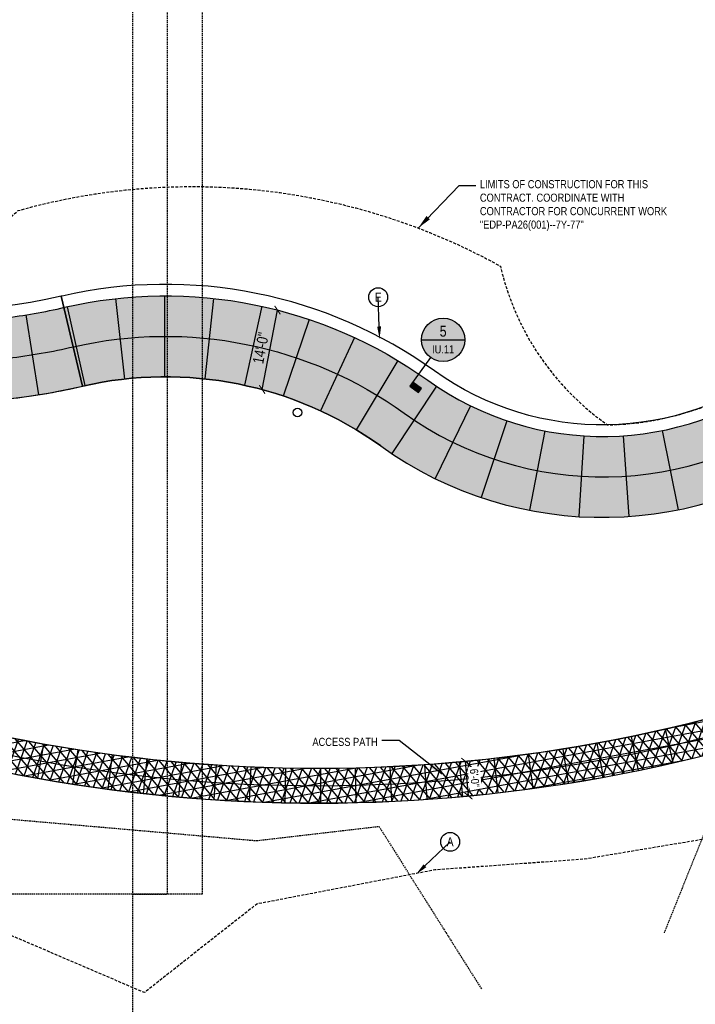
# Model space of a CAD drawing. Extents: x -7 to 1611950, y -7 to 575670.
# Tile 22 of 25: x 1610313 to 1610431, y 574926 to 575096. Entities that reach past the tile are written whole.
import ezdxf
from ezdxf import colors
from ezdxf.entities.mleader import LeaderData, LeaderLine
from ezdxf.enums import TextEntityAlignment as Align
from ezdxf.math import Vec2, Vec3

# ---------------------------------------------------------------- set-up
doc = ezdxf.new("R2010")
doc.units = 0
doc.header["$MEASUREMENT"] = 0
for name, pattern in [('3001.687.19 I09 Tree Protection$0$HIDDEN', [0.375, 0.25, -0.125]), ('DASHED', [0.75, 0.5, -0.25]), ('HIDDEN', [0.375, 0.25, -0.125])]:
    doc.linetypes.add(name, pattern=pattern)
for name, color, linetype in [('3001.687.19 I09 Tree Protection$0$L-TREE-PROTECT', 5, '3001.687.19 I09 Tree Protection$0$HIDDEN'), ('3001.687.19 P-Series Lighting$0$EN-LITE', 3, 'Continuous'), ('L-ANNO-MACH', 7, 'HIDDEN'), ('L-ANNO-MACH-OVERALL', 7, 'HIDDEN'), ('L-PAVE-JONT', 1, 'Continuous'), ('L-PAVE-SDWK', 4, 'Continuous'), ('X-XREF-SURV', 252, 'Continuous')]:
    doc.layers.add(name, color=color, linetype=linetype)
for name, color, linetype, lineweight in [('L-ANNO-DIMS', 2, 'Continuous', 25), ('L-ANNO-KEYN', 2, 'Continuous', 25), ('L-ANNO-KEYN-20SC', 2, 'Continuous', 25), ('L-ANNO-NOTE', 2, 'Continuous', 25), ('L-ANNO-SCRN', 9, 'Continuous', 25), ('P-LOW', 4, 'DASHED', 30)]:
    doc.layers.add(name, color=color, linetype=linetype, lineweight=lineweight)
doc.layers.add('L-ANNO-NPLT', color=8, linetype='Continuous', plot=False)
doc.layers.add('L-ANNO-TTLB-NPLT', color=8, linetype='Continuous', plot=False)
doc.styles.add('3001.687.19 P-Series Lighting$0$SIMPLEX', font='ARIALN.TTF')
doc.styles.add('RDG Standard', font='ARIALN.TTF')
doc.styles.add('RDG_Standard', font='ARIALN.TTF')
doc.styles.get("Standard").update_dxf_attribs({"font": 'arial.ttf'})
doc.styles.add('X-HLVM1S', font='ARIALN.TTF')
doc.dimstyles.new('RDG-ENG', dxfattribs={"dimscale": 12, "dimtxt": 0.09375, "dimasz": 0.0625, "dimexe": 0.0625, "dimexo": 0.0625, "dimgap": 0.03125, "dimtad": 1, "dimlfac": 12, "dimzin": 3, "dimdsep": 46, "dimlunit": 4, "dimtxsty": 'RDG Standard', "dimblk": 'ARCHTICK', "dimcen": 0.0937, "dimclrd": 256, "dimclre": 256, "dimclrt": 256, "dimadec": 0, "dimazin": 0, "dimtfac": 0.75, "dimtofl": 0, "dimtmove": 0, "dimatfit": 3, "dimfxl": 1, "dimtolj": 1, "dimtzin": 0, "dimarcsym": 0})
doc.dimstyles.new('RDG-ENG$7', dxfattribs={"dimscale": 12, "dimtxt": 0.09375, "dimasz": 0.125, "dimexe": 0.0625, "dimexo": 0.0625, "dimgap": 0.03125, "dimtad": 1, "dimlfac": 12, "dimzin": 3, "dimdsep": 46, "dimlunit": 4, "dimtxsty": 'RDG Standard', "dimblk": 'ARCHTICK', "dimcen": 0.0937, "dimclrd": 256, "dimclre": 256, "dimclrt": 256, "dimadec": 0, "dimazin": 0, "dimtfac": 0.75, "dimtofl": 0, "dimtmove": 0, "dimatfit": 3, "dimfxl": 1, "dimtolj": 1, "dimtzin": 0, "dimarcsym": 0})
pattern_1 = [(49.99999999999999, (0, 0), (1.07589027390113, -0.09412820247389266), [0.1125, -1.2375]), (355, (0, 0), (-0.2081270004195, 1.128288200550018), [0.09, -0.9899999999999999]), (100.45144446, (0.08965752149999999, -0.007844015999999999), (0.8677632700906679, 1.034159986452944), [0.09561028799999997, -1.051713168]), (46.18420000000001, (0, 0.3), (1.600861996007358, -0.2482789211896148), [0.16875, -1.85625]), (96.63563549, (0.1334051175, 0.2793100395), (1.401992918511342, 1.461177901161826), [0.143415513, -1.57757064]), (351.1841639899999, (0, 0.3), (1.40199291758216, 1.461177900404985), [0.135, -1.4850000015]), (21, (0.15, 0.225), (0.8953605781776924, -0.6039283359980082), [0.1125, -1.2375]), (326.0000000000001, (0.15, 0.225), (0.3649729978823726, 1.087725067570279), [0.09, -0.9899999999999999]), (71.45144474, (0.224613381, 0.174672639), (1.260333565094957, 0.4837967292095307), [0.095610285, -1.051713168]), (37.50000000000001, (0, 0), (0.018239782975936, 0.4993407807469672), [0, -0.9779999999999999, 0, -1.005, 0, -0.9937499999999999]), (7.499999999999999, (0, 0), (0.3946043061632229, 0.5916175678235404), [0, -0.573, 0, -0.9555, 0, -0.37875]), (327.5, (-0.3345, 0), (0.8007336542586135, -0.03383230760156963), [0, -0.375, 0, -1.17, 0, -1.5525]), (317.5, (-0.4845, 0), (0.8747792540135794, 0.1501574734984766), [0, -0.4875, 0, -0.7769999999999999, 0, -1.1025])]

# ---------------------------------------------------------------- blocks, each defined once
blk = doc.blocks.new('_ArchTick')
at = {"color": 0, "linetype": 'ByBlock', "const_width": 0.15}
blk.add_lwpolyline([(-0.5, -0.5), (0.5, 0.5)], dxfattribs=at)
blk = doc.blocks.new('KEYNOTE-CIRCLE')
at = {"layer": 'L-ANNO-NOTE', "color": 0, "transparency": 16777216}
blk.add_circle((0, 0), 0.09710618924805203, dxfattribs=at)
at = {"layer": 'L-ANNO-NOTE', "color": 0, "transparency": 16777216, "style": 'RDG_Standard'}
blk.add_attdef('#', text='', height=0.09375, dxfattribs=at).set_placement((0, 0), align=Align.MIDDLE_CENTER)
blk = doc.blocks.new('*U63')
at = {"layer": 'L-PAVE-JONT'}
blk.add_line((-1.830613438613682e-10, 2.999999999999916), (-7.615952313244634e-11, -2.9999999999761), dxfattribs=at)
blk = doc.blocks.new('*U64')
at = {"layer": 'L-PAVE-JONT', "color": 0, "linetype": 'ByBlock', "lineweight": -2, "transparency": 16777216}
for p, rotation in [((1610425.972013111, 574970.5480836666), 12.884611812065), ((1610317.109769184, 574967.9474916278), 349.8523263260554), ((1610414.040909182, 574968.0978859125), 10.32546898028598), ((1610420.020141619, 574969.2563684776), 11.60504039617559), ((1610323.116531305, 574966.9414542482), 351.1318977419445), ((1610402.012301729, 574966.1828630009), 7.766326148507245), ((1610408.037297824, 574967.073213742), 9.045897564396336), ((1610329.144261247, 574966.0698040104), 352.4114691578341), ((1610335.189952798, 574965.332975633), 353.6910405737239), ((1610341.250590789, 574964.7313365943), 354.9706119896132), ((1610389.910183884, 574964.8068347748), 5.207183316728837), ((1610395.968925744, 574965.427277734), 6.486754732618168), ((1610347.323152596, 574964.2651869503), 356.2501834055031), ((1610353.404609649, 574963.9347591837), 357.5297548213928), ((1610359.49192894, 574963.7402180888), 358.8093262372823), ((1610365.58207454, 574963.6816606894), 0.08889765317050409), ((1610371.672009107, 574963.7591161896), 1.368469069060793), ((1610377.758695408, 574963.9725459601), 2.648040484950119), ((1610383.839097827, 574964.321843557), 3.92761190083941)]:
    blk.add_blockref('*U63', p, dxfattribs=dict(at, rotation=rotation))
blk = doc.blocks.new('*U59')
at = {"layer": 'L-PAVE-JONT'}
blk.add_line((-1.971223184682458e-11, 6.999999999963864), (5.255071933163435e-10, -7.00000000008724), dxfattribs=at)
blk = doc.blocks.new('*U60')
at = {"layer": 'L-PAVE-JONT', "color": 0, "linetype": 'ByBlock', "lineweight": -2, "transparency": 16777216}
for p, rotation in [((1610330.875711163, 575041.0470046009), 6.359123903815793), ((1610338.59165751, 575041.4836997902), 0.1194404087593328), ((1610346.309357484, 575041.0791780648), 353.8797569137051), ((1610323.252938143, 575039.7742665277), 12.59880739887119), ((1610353.937370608, 575039.8382322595), 347.6400734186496), ((1610315.667434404, 575038.2837409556), 9.100126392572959), ((1610361.385319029, 575037.7755652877), 341.4003899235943), ((1610368.564958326, 575034.91561594), 335.1607064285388), ((1610375.391223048, 575031.2922693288), 328.9210229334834), ((1610381.82234533, 575027.0032383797), 326.3848824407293), ((1610388.523132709, 575023.1562233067), 333.8936541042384), ((1610395.669180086, 575020.2178422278), 341.4024257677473), ((1610403.137930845, 575018.2384891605), 348.9111974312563), ((1610410.801293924, 575017.2521105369), 356.4199690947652), ((1610418.527840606, 575017.2756230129), 3.928740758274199), ((1610426.18505856, 575018.3086233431), 11.43751242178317)]:
    blk.add_blockref('*U59', p, dxfattribs=dict(at, rotation=rotation))
blk = doc.blocks.new('*D71')
at = {"layer": 'L-ANNO-DIMS', "lineweight": -2, "transparency": 16777216}
blk.add_line((1610355.500812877, 575032.2796161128), (1610358.151425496, 575046.0297579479), dxfattribs=at)
at = {"layer": 'L-ANNO-DIMS', "lineweight": -2, "transparency": 16777216, "xscale": 1.25, "yscale": 1.25, "zscale": 1.25}
for p, rotation in [((1610358.151425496, 575046.0297579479), 79.0889404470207), ((1610355.500812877, 575032.2796161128), 259.0889404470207)]:
    blk.add_blockref('_ArchTick', p, dxfattribs=dict(at, rotation=rotation))
at = {"layer": 'L-ANNO-DIMS', "transparency": 16777216, "insert": (1610355.272399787, 575039.4541972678), "char_height": 1.875, "attachment_point": 5, "rotation": 79.0889404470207, "style": 'RDG Standard'}
blk.add_mtext('\\A1;14\'-0"', dxfattribs=at)
blk = doc.blocks.new('*D72')
at = {"layer": 'L-ANNO-DIMS', "lineweight": -2, "transparency": 16777216}
for p, q in [((1610391.247618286, 574961.9144790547), (1610390.703291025, 574967.8910633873)), ((1610390.883134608, 574967.9074429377), (1610391.94813871, 574968.0044399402)), ((1610391.427461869, 574961.9308586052), (1610392.492465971, 574962.0278556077))]:
    blk.add_line(p, q, dxfattribs=at)
at = {"layer": 'L-ANNO-DIMS', "lineweight": -2, "transparency": 16777216, "xscale": 1.25, "yscale": 1.25, "zscale": 1.25}
for p, rotation in [((1610390.703291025, 574967.8910633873), 95.20395032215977), ((1610391.247618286, 574961.9144790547), 275.2039503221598)]:
    blk.add_blockref('_ArchTick', p, dxfattribs=dict(at, rotation=rotation))
at = {"layer": 'L-ANNO-DIMS', "transparency": 16777216, "insert": (1610392.309734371, 574965.0242929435), "char_height": 1.4, "attachment_point": 5, "rotation": 275.2039503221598, "style": 'RDG Standard', "bg_fill": 3, "box_fill_scale": 1.25, "bg_fill_color": 256, "bg_fill_true_color": 13158600, "bg_fill_transparency": 0}
blk.add_mtext('\\A1;6\'-0"', dxfattribs=at)
blk = doc.blocks.new('*U42')
at = {"layer": 'L-ANNO-KEYN', "true_color": 0xffffff}
h = blk.add_hatch(color=7, dxfattribs=at)
edge = h.paths.add_edge_path()
edge.add_arc((4.158625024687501e-05, 0.0004720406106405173), 0.2500420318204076, 0, 360)
at = {"layer": 'L-ANNO-KEYN'}
blk.add_hatch(color=256, dxfattribs=at).paths.add_polyline_path([(-0.2828304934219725, -0.6073435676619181), (-0.2501813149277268, -0.5619470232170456), (-0.3516616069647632, -0.4889624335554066), (-0.384310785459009, -0.53435897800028)])
for p, q in [((-0.25, -2.442490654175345e-16), (0.2499999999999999, -5.275239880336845e-16)), ((-0.1459691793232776, -0.2029605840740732), (-0.384310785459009, -0.53435897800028))]:
    blk.add_line(p, q, dxfattribs=at)
blk.add_lwpolyline([(-0.2828304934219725, -0.6073435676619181), (-0.2501813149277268, -0.5619470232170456), (-0.3516616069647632, -0.4889624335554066), (-0.384310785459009, -0.53435897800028)], close=True, dxfattribs=at)
blk.add_circle((-5.551115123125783e-17, -2.442490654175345e-16), 0.2499999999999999, dxfattribs=at)
at = {"layer": 'L-ANNO-KEYN', "style": 'X-HLVM1S', "flags": 8}
blk.add_attdef('VIEWNUMBER', text='', height=0.125, dxfattribs=at).set_placement((-5.551115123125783e-17, -2.220446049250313e-16), align=Align.BOTTOM_CENTER)
blk.add_attdef('SHEETNUMBER', text='', height=0.09375, dxfattribs=at).set_placement((-5.551115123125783e-17, -0.06250000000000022), align=Align.TOP_CENTER)
at = {"layer": 'L-ANNO-KEYN', "style": 'RDG_Standard'}
blk.add_attdef('DESC', text='', height=0.09375, dxfattribs=at).set_placement((0.001255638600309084, -0.3710050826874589), align=Align.CENTER)
blk = doc.blocks.new('viewports_Rebid')
at = {"layer": 'L-ANNO-MACH'}
blk.add_lwpolyline([(666.2274583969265, -124.6375052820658), (672.2274583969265, -124.6375052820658), (672.2274583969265, 35.58885113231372), (678.2274583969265, 35.58885113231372)], dxfattribs=at)
at = {"layer": 'L-ANNO-MACH-OVERALL'}
for points in [[(678.2274583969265, -124.6375052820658), (358.2274583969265, -124.6375052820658), (358.2274583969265, 65.36249471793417), (678.2274583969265, 65.36249471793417)], [(986.2274583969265, -154.4111488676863), (666.2274583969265, -154.4111488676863), (666.2274583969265, 35.58885113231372), (986.2274583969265, 35.58885113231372)]]:
    blk.add_lwpolyline(points, close=True, dxfattribs=at)
blk = doc.blocks.new('3001.687.19 I09 Tree Protection')
at = {"layer": '3001.687.19 I09 Tree Protection$0$L-TREE-PROTECT'}
for points in [[(1610239.833996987, 574952.4307387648), (1610249.345489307, 574974.4497322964), (1610311.420491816, 574957.9357162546), (1610354.487072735, 574954.1746995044), (1610375.73456333, 574956.6398883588), (1610393.492382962, 574928.4918304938)], [(1610425.183401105, 574938.2013754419), (1610435.583239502, 574964.0941062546), (1610473.884062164, 574973.8045676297), (1610577.117885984, 574940.2300695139), (1610690.813441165, 574898.6868724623), (1610702.797011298, 574874.8790132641), (1610777.833128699, 574852.3009992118), (1610817.797779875, 574852.3009992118), (1610887.815106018, 574866.0868118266)]]:
    blk.add_lwpolyline(points, dxfattribs=at)
blk = doc.blocks.new('3001.687.19 P-Series Lighting$0$DM_ELEC-LF32')
blk.add_circle((0, 0), 2.999999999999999)
at = {"style": '3001.687.19 P-Series Lighting$0$SIMPLEX', "flags": 1}
blk.add_attdef('CON_CENTER', text='', height=9.600000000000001, dxfattribs=at).set_placement((0, 0), align=Align.MIDDLE_CENTER)
for tag, p in [('CON_TYPE', (0, -16.45714285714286)), ('CON_WIDTH', (0, -32.91428571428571))]:
    blk.add_attdef(tag, p, '', height=9.600000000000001, dxfattribs=at)
blk = doc.blocks.new('3001.687.19 P-Series Lighting')
at = {"layer": '3001.687.19 P-Series Lighting$0$EN-LITE', "xscale": 0.25, "yscale": 0.25, "zscale": 0.25}
blk.add_blockref('3001.687.19 P-Series Lighting$0$DM_ELEC-LF32', (1610361.632933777, 575028.2817150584), dxfattribs=at)

msp = doc.modelspace()

# ---------------------------------------------------------------- hatches: boundary and pattern name
at = {"layer": 'L-ANNO-SCRN'}
h = msp.add_hatch(dxfattribs=at)
h.set_pattern_fill('AR-CONC', color=256, scale=0.15)
h.set_pattern_definition(pattern_1)
edge = h.paths.add_edge_path()
edge.add_arc((1610180.213000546, 575120.3512307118), 55.99999999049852, 235.0336811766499, 275.5300516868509)
edge.add_arc((1610191.777139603, 575000.9097359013), 63.99999998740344, 53.66505558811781, 95.53005168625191, ccw=False)
edge.add_arc((1610298.42796765, 575145.9118078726), 116.0000000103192, 233.6650555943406, 276.9267601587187)
edge.add_arc((1610298.427967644, 575145.9118078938), 116.0000000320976, 276.9267601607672, 282.9197550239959)
edge.add_line((1610324.36396579, 575032.848445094), (1610321.134863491, 575046.4713891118))
edge.add_arc((1610298.336555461, 575145.4621233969), 101.5821260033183, 234.0493830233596, 282.96949637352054, ccw=False)
edge.add_arc((1610191.655019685, 575000.4317045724), 78.46421706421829, 53.16169204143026, 95.40765406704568)
edge.add_arc((1610180.042617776, 575119.7080234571), 41.37685380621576, 234.4760036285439, 275.8507212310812, ccw=False)
edge.add_line((1610156.000850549, 575086.0325507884), (1610148.119691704, 575074.4598423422))
h = msp.add_hatch(dxfattribs=at)
h.set_pattern_fill('AR-CONC', color=256, scale=0.15)
h.set_pattern_definition(pattern_1)
edge = h.paths.add_edge_path()
edge.add_arc((1610538.986834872, 575159.9970787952), 126.9876019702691, 248.7344964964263, 272.75054769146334, ccw=False)
edge.add_arc((1610475.521003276, 574996.9242451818), 48.00000000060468, 68.73508477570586, 127.6152423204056)
edge.add_arc((1610414.486755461, 575076.0591215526), 51.93753078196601, 234.3109315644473, 307.66648894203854, ccw=False)
edge.add_arc((1610338.74387639, 574970.5048329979), 77.98049735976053, 54.35571115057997, 102.9478372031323)
edge.add_line((1610321.271263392, 575046.5026340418), (1610321.157457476, 575046.4765510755))
edge.add_line((1610321.157457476, 575046.4765510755), (1610324.383205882, 575032.8528603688))
edge.add_arc((1610298.427967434, 575145.9118078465), 116.0000000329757, 282.9295053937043, 282.9413702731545)
edge.add_arc((1610338.739666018, 574970.4838540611), 64.00000000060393, 54.362178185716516, 102.94137016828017, ccw=False)
edge.add_arc((1610414.485411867, 575076.1369751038), 66.00000000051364, 234.362178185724, 307.6152423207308)
edge.add_arc((1610475.521003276, 574996.9242451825), 34.00000000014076, 68.7350847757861, 127.6152423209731, ccw=False)
edge.add_arc((1610538.990116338, 575160.0091055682), 140.9999999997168, 248.7350847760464, 272.8414102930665)
edge.add_line((1610545.979717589, 575019.1824551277), (1610545.080674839, 575033.155775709))
at = {"layer": 'L-ANNO-SCRN', "ltscale": 0.01}
h = msp.add_hatch(dxfattribs=at)
h.set_pattern_fill('NET3', color=256, scale=12, angle=10.4)
h.set_pattern_definition([(10.4, (0, 0), (-0.27077871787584, 1.475357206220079), []), (70.4, (0, 0), (-1.413086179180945, 0.5031773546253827), []), (130.4, (0, 0), (-1.142307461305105, -0.972179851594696), [])])
edge = h.paths.add_edge_path()
edge.add_arc((1609954.034990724, 575193.6831440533), 178.0000000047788, 275.5443029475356, 284.1935648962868)
edge.add_line((1609997.680324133, 575021.116968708), (1609998.770942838, 575021.3067028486))
edge.add_arc((1610000.915191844, 575016.7898238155), 4.999999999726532, 115.3945877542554, 248.684136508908)
edge.add_arc((1610051.496559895, 575146.418265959), 144.1474319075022, 248.6841365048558, 285.8283739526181)
edge.add_arc((1610150.820219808, 574796.0781986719), 220.0000000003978, 64.04449073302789, 105.8283739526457, ccw=False)
edge.add_arc((1610365.14205432, 575236.160609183), 269.4960507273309, 244.0249617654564, 287.9075308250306)
edge.add_arc((1610485.753373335, 574862.6555271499), 123.0000000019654, 62.78152397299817, 107.87129413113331, ccw=False)
edge.add_line((1610542.011692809, 574972.0356052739), (1610539.227817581, 574966.7203329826))
edge.add_arc((1610485.753373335, 574862.6555271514), 117.0000000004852, 62.80331079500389, 107.8712941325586)
edge.add_arc((1610365.142052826, 575236.1606038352), 275.4960449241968, 244.025386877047, 287.90674226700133, ccw=False)
edge.add_arc((1610150.820219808, 574796.0781986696), 214.000000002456, 64.04449073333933, 105.8283739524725)
edge.add_arc((1610051.496559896, 575146.41826596), 150.1474319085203, 241.8291039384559, 285.8283739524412, ccw=False)
edge.add_arc((1609971.169440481, 574996.4259245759), 20.00000000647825, 61.82910394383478, 91.39858710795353)
edge.add_line((1609970.681289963, 575016.4199664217), (1609971.232531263, 575016.5158654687))

# ---------------------------------------------------------------- linework, layer by layer
at = {"layer": 'L-ANNO-NPLT'}
for points in [[(1610148.119691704, 575074.4598423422, 0.1785610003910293), (1610185.609598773, 575064.6118664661, -0.1847298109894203), (1610229.697434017, 575052.4660281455, 0.1910392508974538), (1610312.417625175, 575030.7584775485, 0.02615533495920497), (1610324.36396579, 575032.848445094), (1610320.689630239, 575048.4212012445, -0.2180247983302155), (1610239.177507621, 575065.3551012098, 0.1847298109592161), (1610184.067713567, 575080.5373991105, -0.1796283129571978), (1610157.153810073, 575087.6667736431)], [(1610544.952278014, 575035.1513760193, -0.1050989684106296), (1610493.65503558, 575043.5199195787, 0.2627189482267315), (1610445.003207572, 575036.530610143, -0.3309752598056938), (1610385.352432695, 575035.5011593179, 0.2151993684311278), (1610320.823355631, 575048.4518335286, -0.0003286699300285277), (1610320.695207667, 575048.4224749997), (1610324.383205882, 575032.8528603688, 5.177030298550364e-05), (1610324.406617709, 575032.8582376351, -0.2151993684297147), (1610376.02987936, 575022.4976982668, 0.3309752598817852), (1610454.768902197, 575023.8565733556, -0.2627189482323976), (1610487.852145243, 575028.6093037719, 0.1055733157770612), (1610545.979717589, 575019.1824551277)]]:
    msp.add_lwpolyline(points, format="xyb", close=True, dxfattribs=at)
at = {"layer": 'L-ANNO-TTLB-NPLT'}
msp.add_lwpolyline([(1610542.011692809, 574972.0356052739, 0.199319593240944), (1610448.007155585, 574979.7205648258, -0.1938486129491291), (1610247.108300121, 574993.8877171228, 0.1847073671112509), (1610090.813740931, 575007.7364668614, -0.163506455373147), (1609999.097645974, 575012.1318707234, -0.6574366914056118), (1609998.770942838, 575021.3067028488), (1609970.681289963, 575016.4199664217, -0.1297419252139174), (1609980.611501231, 575014.0567920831, 0.1943770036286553), (1610092.450281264, 575001.963968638, -0.1843638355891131), (1610244.482261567, 574988.4929120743, 0.1938431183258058), (1610449.848434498, 574974.0100751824, -0.1992207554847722), (1610539.227817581, 574966.7203329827)], format="xyb", close=True, dxfattribs=at)
at = {"layer": 'L-PAVE-JONT'}
msp.add_lwpolyline([(1610142.827460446, 575088.6759818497, 0.2458863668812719), (1610184.935023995, 575071.5792869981, -0.1847298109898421), (1610233.844966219, 575058.1049976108, 0.1910392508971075), (1610311.573421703, 575037.7073854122, 0.02624971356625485), (1610322.83894055, 575039.6804358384, -0.215199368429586), (1610380.108496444, 575028.1867124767, 0.3309752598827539), (1610450.496410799, 575029.40146445, -0.2627189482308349), (1610490.390909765, 575035.132698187, 0.1454192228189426), (1610566.462930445, 575028.8555906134)], format="xyb", dxfattribs=at)
at = {"layer": 'L-PAVE-SDWK'}
msp.add_lwpolyline([(1610148.16825189, 575093.2010174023, 0.2458863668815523), (1610184.260449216, 575078.54670753, -0.1847298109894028), (1610237.992498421, 575063.7439670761, 0.1910392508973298), (1610310.729218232, 575044.656293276, 0.0262497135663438), (1610321.271263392, 575046.5026340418, -0.2151993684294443), (1610384.187113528, 575033.8757266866, 0.3309752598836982), (1610446.2239194, 575034.9463555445, -0.2627189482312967), (1610492.929674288, 575041.6560926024, 0.1454192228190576), (1610565.027783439, 575035.7068936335, 0.1454192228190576)], format="xyb", dxfattribs=at)
for centre, radius, start, end in [((1610298.427967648, 575145.9118078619), 116, 233.6650555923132, 282.9413701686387), ((1610338.739666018, 574970.4838540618), 64, 54.36217818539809, 102.9413701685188), ((1610414.485411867, 575076.136975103), 66, 234.362178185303, 307.6152423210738)]:
    msp.add_arc(centre, radius, start, end, dxfattribs=at)

# ---------------------------------------------------------------- block references
at = {"layer": 'L-ANNO-KEYN-20SC'}
ref = msp.add_blockref('*U42', (1610386.85236581, 575040.8743087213), dxfattribs=dict(at, xscale=15, yscale=15, zscale=15))
ref.add_attrib('VIEWNUMBER', '5', dxfattribs={"layer": 'L-ANNO-KEYN', "height": 1.875, "style": 'X-HLVM1S'}).set_placement((1610386.85236581, 575040.8743087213), align=Align.BOTTOM_CENTER)
ref.add_attrib('SHEETNUMBER', 'IU.11', dxfattribs={"layer": 'L-ANNO-KEYN', "height": 1.40625, "style": 'X-HLVM1S'}).set_placement((1610386.85236581, 575039.9368087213), align=Align.TOP_CENTER)
at = {"layer": 'L-PAVE-JONT'}
msp.add_blockref('*U60', (0, 0), dxfattribs=at)

# ---------------------------------------------------------------- dimensions: what is measured, and where the dimension line sits
at = {"layer": 'L-ANNO-DIMS'}
dim = msp.add_aligned_dim(p1=(1610355.500812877, 575032.2796161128), p2=(1610358.151425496, 575046.0297579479), distance=0, dimstyle='RDG-ENG', override={"dimscale": 20}, dxfattribs=at)
dim.commit()
dim.dimension.update_dxf_attribs({"geometry": '*D71', "text_midpoint": (1610355.272399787, 575039.4541972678)})

# ---------------------------------------------------------------- leaders
at = {"layer": 'L-ANNO-NOTE', "annotation_type": 0, "has_hookline": 1}
for points, hookline_direction, text_width in [([(1610382.5311804, 575060.2295297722), (1610389.610352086, 575067.5853638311), (1610392.598066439, 575067.5853638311)], 0, 32.34611186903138), ([(1610386.70305418, 574965.6782982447), (1610379.234287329, 574971.488794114), (1610376.142064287, 574971.488794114)], 1, 11.1818553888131)]:
    msp.add_leader(points, dimstyle='RDG-ENG$7', override={"dimscale": 20, "dimgap": 0.03125, "dimtad": 0}, dxfattribs=dict(at, hookline_direction=hookline_direction, text_width=text_width))
at = {"layer": 'L-ANNO-NOTE'}
ml = msp.add_multileader_block('Standard', dxfattribs=at)
ml.set_content('KEYNOTE-CIRCLE', color=256, scale=16.875)
ml.set_attribute('#', 'E', width=0)
ml.set_leader_properties()
ml.build(insert=Vec2(0, 0))
ml.multileader.update_dxf_attribs({"has_dogleg": 0, "text_right_attachment_type": 3, "dogleg_length": 0.36, "arrow_head_size": 2.109375, "scale": 30, "block_connection_type": 1})
ctx = ml.context
ctx.base_point, ctx.scale, ctx.char_height, ctx.arrow_head_size, ctx.landing_gap_size, ctx.plane_origin, ctx.plane_x_axis, ctx.plane_y_axis = Vec3(1610375.599348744, 575048.2560392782), 30, 1.58203125, 2.109375, 1.51875, Vec3(1610340.729598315, 575054.0144054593), Vec3(0.999999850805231, 0.0005462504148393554), Vec3(-0.0005462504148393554, 0.999999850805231)
ctx.right_attachment, ctx.attachment_type = 3, 1
notes = []
notes.append((ctx, [(0, (1, 1, 0), (1610375.959348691, 575048.2562359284), (-0.999999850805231, -0.0005462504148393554), 0.3600000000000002, [(0, [(1610375.832323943, 575041.0750358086)], 0, [])])]))
ctx.block.insert, ctx.block.rotation = Vec3(1610375.599348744, 575048.2560392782), 0.0005462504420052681
ml = msp.add_multileader_block('Standard', dxfattribs=at)
ml.set_content('KEYNOTE-CIRCLE', color=256, scale=16.875)
ml.set_attribute('#', 'A', width=0)
ml.set_leader_properties()
ml.build(insert=Vec2(0, 0))
ml.multileader.update_dxf_attribs({"has_dogleg": 0, "text_right_attachment_type": 3, "dogleg_length": 0.36, "arrow_head_size": 2.109375, "scale": 30, "block_connection_type": 1})
ctx = ml.context
ctx.base_point, ctx.scale, ctx.char_height, ctx.arrow_head_size, ctx.landing_gap_size, ctx.plane_origin, ctx.plane_x_axis, ctx.plane_y_axis = Vec3(1610388.070572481, 574953.9610700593), 30, 1.58203125, 2.109375, 1.51875, Vec3(1610353.200822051, 574959.7194362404), Vec3(0.999999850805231, 0.0005462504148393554), Vec3(-0.0005462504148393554, 0.999999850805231)
ctx.right_attachment, ctx.attachment_type = 3, 1
notes.append((ctx, [(1, (1, 1, 0), (1610387.710572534, 574953.9608734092), (0.999999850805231, 0.0005462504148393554), 0.3600000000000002, [(0, [(1610382.169343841, 574948.363747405)], 0, [])])]))
ctx.block.insert, ctx.block.rotation = Vec3(1610388.07057248, 574953.9610700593), 0.000546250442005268
for ctx, leaders in notes:
    for number, flags, end, landing, length, lines in leaders:
        leader = LeaderData()
        leader.index, (leader.has_last_leader_line, leader.has_dogleg_vector, leader.attachment_direction) = number, flags
        leader.last_leader_point, leader.dogleg_vector, leader.dogleg_length = Vec3(end), Vec3(landing), length
        for number, points, colour, breaks in lines:
            line = LeaderLine()
            line.index, line.vertices, line.color, line.breaks = number, Vec3.list(points), colors.encode_raw_color(colour), breaks
            leader.lines.append(line)
        ctx.leaders.append(leader)

# ---------------------------------------------------------------- next in the draw order: texts
at = {"layer": 'L-ANNO-NOTE', "insert": (1610375.517064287, 574970.551294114), "char_height": 1.4, "attachment_point": 9, "style": 'RDG Standard', "bg_fill": 3, "box_fill_scale": 1.5, "bg_fill_color": 256, "bg_fill_transparency": 0}
msp.add_mtext('\\A1;ACCESS PATH', dxfattribs=at)

# ---------------------------------------------------------------- next in the draw order: linework, layer by layer
at = {"layer": 'L-ANNO-NPLT'}
msp.add_lwpolyline([(1609998.007118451, 575009.3370988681, 0.1635064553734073), (1610091.632011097, 575004.8502177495, -0.1843650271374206), (1610245.796180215, 574991.1898768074, 0.1936743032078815), (1610448.927795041, 574976.865320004, -0.2063637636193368), (1610543.444627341, 574967.8777643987, 0.132841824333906), (1610629.62046111, 574947.0007630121, -0.2259748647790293), (1610696.383092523, 574917.3441456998, 0.3182379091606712), (1610855.498936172, 574877.3408370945)], format="xyb", dxfattribs=at)
at = {"layer": 'L-PAVE-SDWK'}
for radius in [270, 276]:
    msp.add_arc((1610365.149604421, 575236.6925987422), radius, 244.0444907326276, 287.8712941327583, dxfattribs=at)

# ---------------------------------------------------------------- next in the draw order: block references
at = {"layer": 'L-PAVE-JONT'}
msp.add_blockref('*U64', (0, 0), dxfattribs=at)

# ---------------------------------------------------------------- next in the draw order: dimensions: what is measured, and where the dimension line sits
at = {"layer": 'L-ANNO-DIMS'}
dim = msp.add_aligned_dim(p1=(1610390.182614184, 574961.8174820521), p2=(1610389.638286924, 574967.7940663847), distance=-1.0694120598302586, dimstyle='RDG-ENG', override={"dimscale": 20, "dimtxt": 0.07, "dimtfill": 1}, dxfattribs=at)
dim.commit()
dim.dimension.update_dxf_attribs({"geometry": '*D72', "text_midpoint": (1610392.309734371, 574965.0242929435)})

# ---------------------------------------------------------------- next in the draw order: linework, layer by layer
at = {"layer": 'P-LOW', "flags": 128}
msp.add_lwpolyline([(1609768.393475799, 575189.3224554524, -0.1924392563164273), (1609866.279455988, 575152.0452367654, 0.2142141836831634), (1609924.562324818, 575132.5886661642, 0.03009624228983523), (1609933.467769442, 575134.0260660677, -0.1509132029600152), (1609980.536013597, 575130.2826393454, -0.2531150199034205), (1610066.309712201, 575127.8312583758, -0.1463103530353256), (1610112.125434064, 575129.2624521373, 0.009386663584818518), (1610159.751670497, 575113.5119933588, -0.0633364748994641), (1610223.14468395, 575103.3212818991), (1610245.450506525, 575067.7303020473, 0.4186731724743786), (1610313.22413203, 575063.249311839, -0.1975958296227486), (1610396.779272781, 575053.6309823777, 0.185647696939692), (1610415.34818151, 575026.1444193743, 0.1611880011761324), (1610445.003207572, 575036.5306101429, -0.2627189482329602), (1610493.65503558, 575043.5199195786, -0.3425072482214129), (1610575.59029033, 575040.4874453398, -0.2023432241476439), (1610637.469168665, 575034.1450681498), (1610634.580340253, 575029.2932536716), (1610745.067223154, 574971.4011730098), (1610769.778443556, 574955.4264715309), (1610834.96924643, 574951.2203538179), (1610892.072718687, 574894.6920324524), (1610949.007519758, 574869.616754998), (1610944.869848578, 574856.9373899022), (1610893.612985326, 574863.2292136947), (1610881.843001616, 574849.811993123), (1610850.273937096, 574831.1241338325), (1610795.711562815, 574830.846515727), (1610741.475157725, 574850.4753360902), (1610699.116531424, 574878.0636728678), (1610674.417567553, 574903.2147933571), (1610561.048479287, 574929.4763983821), (1610506.736105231, 574943.4014378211), (1610466.130179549, 574960.093607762), (1610411.23786348, 574950.9497012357), (1610385.399356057, 574949.0968710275), (1610354.571824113, 574943.1938852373), (1610335.09177603, 574927.8662133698), (1610224.098671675, 574975.3781623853), (1610174.711913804, 574993.4010156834), (1610134.305677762, 574986.248795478), (1610067.112924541, 574969.3556382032), (1610068.520758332, 574928.9001898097), (1610058.526807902, 574928.5524042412), (1610057.132906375, 574968.6074957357), (1610003.454988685, 574966.2090881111), (1609981.017856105, 574970.1350857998), (1609937.782594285, 574943.0690713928), (1609923.45857985, 574962.3246461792), (1609911.557216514, 574975.3144484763), (1609888.084439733, 574995.2144768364), (1609816.541248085, 575053.3064861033), (1609802.307818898, 575039.2277332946), (1609741.204437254, 575080.6233704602), (1609724.136068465, 575075.534592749), (1609659.866141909, 574893.3170682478), (1609621.447952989, 574905.919245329), (1609694.494930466, 575114.2006670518), (1609664.18272462, 575125.2451092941), (1609669.370521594, 575139.4833629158), (1609645.067301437, 575149.6002869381), (1609656.919085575, 575231.6995962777), (1609675.662016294, 575228.9938832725), (1609667.532327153, 575172.6781542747), (1609710.44714093, 575157.7893597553), (1609718.822194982, 575181.929251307), (1609754.050547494, 575170.0576293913)], format="xyb", close=True, dxfattribs=at)

# ---------------------------------------------------------------- next in the draw order: block references
at = {"layer": 'L-ANNO-MACH'}
msp.add_blockref('viewports_Rebid', (1609666.84857738, 575069.5637974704), dxfattribs=at)
at = {"layer": 'X-XREF-SURV'}
for name in ['3001.687.19 P-Series Lighting', '3001.687.19 I09 Tree Protection']:
    msp.add_blockref(name, (0, 0), dxfattribs=at)

# ---------------------------------------------------------------- next in the draw order: texts
at = {"layer": 'L-ANNO-NOTE', "insert": (1610393.223066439, 575068.5228638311), "char_height": 1.4, "width": 35.99928402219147, "attachment_point": 1, "style": 'RDG Standard', "bg_fill": 3, "box_fill_scale": 1.5, "bg_fill_color": 256, "bg_fill_transparency": 0}
msp.add_mtext('\\A1;LIMITS OF CONSTRUCTION FOR THIS CONTRACT. COORDINATE WITH CONTRACTOR FOR CONCURRENT WORK \\P"EDP-PA26(001)--7Y-77"', dxfattribs=at)

doc.saveas('drawing.dxf')
